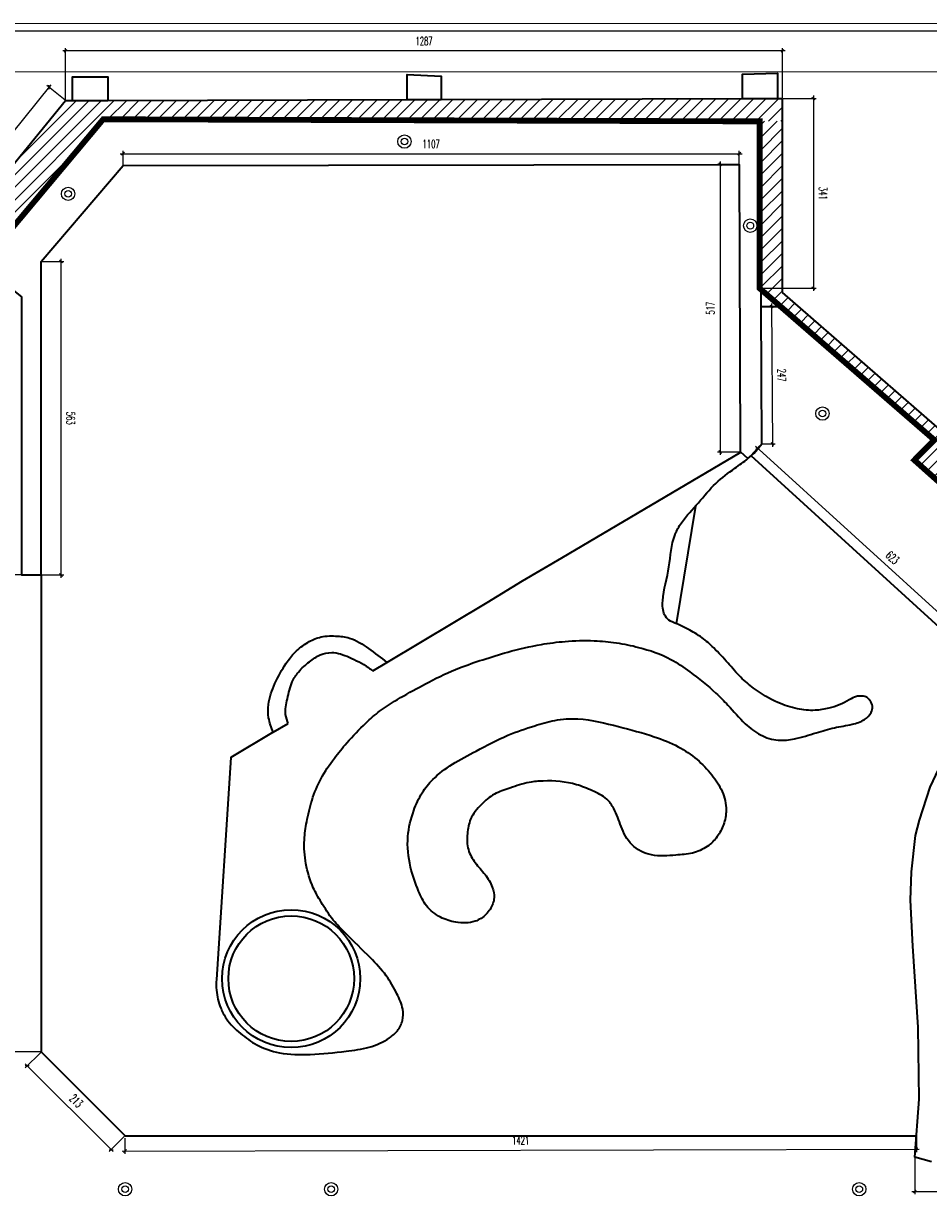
# Model space of a CAD drawing. Header units: millimetres. Extents: x 19887 to 192597, y -14203 to 39042.
# Tile 84 of 256: x 36138 to 38478, y -7420 to -4385. Entities that reach past the tile are written whole.
import ezdxf

# ---------------------------------------------------------------- set-up
doc = ezdxf.new("R2010")
doc.units = ezdxf.units.MM
doc.linetypes.add('DASHED2', pattern=[9.525, 6.35, -3.175])
doc.layers.get('Defpoints').update_dxf_attribs({"color": 4})
for name, color, linetype in [('A_DBA-RAMKI', 6, 'Continuous'), ('A_DBA_WPUSTY SAN', 150, 'Continuous'), ('Wymiarowanie', 3, 'Continuous'), ('Wypełnienie', 252, 'Continuous')]:
    doc.layers.add(name, color=color, linetype=linetype)
doc.layers.add('Basen_rzut_poziom_1_obrys', color=252, linetype='Continuous', lineweight=35)
doc.layers.add('Tabela', color=1, linetype='Continuous', lineweight=0)
doc.styles.add('ROMANS', font='romans.shx', dxfattribs={"width": 0.6})
doc.styles.get("Standard").update_dxf_attribs({"font": 'arial.ttf'})
doc.dimstyles.new('000001FB70622F18', dxfattribs={"dimtxt": 20, "dimasz": 5, "dimexe": 5, "dimexo": 1, "dimgap": 20, "dimtad": 1, "dimtoh": 1, "dimdec": 0, "dimtxsty": 'Standard', "dimblk": 'OBLIQUE', "dimcen": 0, "dimdle": 5, "dimclrd": 252, "dimclre": 252, "dimclrt": 252, "dimadec": 0, "dimazin": 0, "dimtfac": 1, "dimtdec": 0, "dimtmove": 0, "dimatfit": 3, "dimldrblk": 'OBLIQUE', "dimfxl": 150, "dimfxlon": 1, "dimlwd": 25, "dimlwe": 25, "dimarcsym": 1})

# ---------------------------------------------------------------- blocks, each defined once
blk = doc.blocks.new('_Oblique')
at = {"color": 0, "linetype": 'ByBlock', "lineweight": -2}
blk.add_line((-0.5, -0.5), (0.5, 0.5), dxfattribs=at)
blk = doc.blocks.new('*D629')
at = {"layer": 'Defpoints', "color": 0}
for p in [(1209.8, -95.5), (103.2, -116.8), (1209.8, -114.7)]:
    blk.add_point(p, dxfattribs=at)
at = {"layer": 'Wymiarowanie', "color": 252, "linetype": 'Continuous', "lineweight": 25}
for p, q in [((98.2, -95.5), (1214.8, -95.5)), ((103.2, -115.8), (103.2, -90.5)), ((1209.8, -113.7), (1209.8, -90.5))]:
    blk.add_line(p, q, dxfattribs=at)
at = {"layer": 'Wymiarowanie', "color": 252, "linetype": 'ByBlock', "lineweight": 25, "xscale": 5, "yscale": 5, "zscale": 5, "rotation": 180}
blk.add_blockref('_Oblique', (103.2, -95.5), dxfattribs=at)
at = {"layer": 'Wymiarowanie', "color": 252, "linetype": 'ByBlock', "lineweight": 25, "xscale": 5, "yscale": 5, "zscale": 5}
blk.add_blockref('_Oblique', (1209.8, -95.5), dxfattribs=at)
at = {"layer": 'Wymiarowanie', "color": 252, "insert": (656.5, -78), "char_height": 15, "attachment_point": 5, "style": 'ROMANS'}
blk.add_mtext('1107', dxfattribs=at)
blk = doc.blocks.new('*D631')
at = {"layer": 'Defpoints', "color": 0}
for p in [(0, 89.2), (0, 0), (1287.3, 3.8)]:
    blk.add_point(p, dxfattribs=at)
at = {"layer": 'Wymiarowanie', "color": 252, "linetype": 'Continuous', "lineweight": 25}
for p, q in [((1292.3, 89.2), (-5, 89.2)), ((0, 1), (0, 94.2)), ((1287.3, 4.8), (1287.3, 94.2))]:
    blk.add_line(p, q, dxfattribs=at)
at = {"layer": 'Wymiarowanie', "color": 252, "linetype": 'ByBlock', "lineweight": 25, "xscale": 5, "yscale": 5, "zscale": 5, "rotation": 180}
blk.add_blockref('_Oblique', (0, 89.2), dxfattribs=at)
at = {"layer": 'Wymiarowanie', "color": 252, "linetype": 'ByBlock', "lineweight": 25, "xscale": 5, "yscale": 5, "zscale": 5}
blk.add_blockref('_Oblique', (1287.3, 89.2), dxfattribs=at)
at = {"layer": 'Wymiarowanie', "color": 252, "insert": (643.7, 106.7), "char_height": 15, "attachment_point": 5, "style": 'ROMANS'}
blk.add_mtext('1287', dxfattribs=at)
blk = doc.blocks.new('*D634')
at = {"layer": 'Defpoints', "color": 0}
for p in [(1287.3, 3.8), (1249.7, -337.1), (1342.7, -337.1)]:
    blk.add_point(p, dxfattribs=at)
at = {"layer": 'Wymiarowanie', "color": 252, "linetype": 'Continuous', "lineweight": 25}
for p, q in [((1288.3, 3.8), (1347.7, 3.8)), ((1342.7, 8.8), (1342.7, -342.1)), ((1250.7, -337.1), (1347.7, -337.1))]:
    blk.add_line(p, q, dxfattribs=at)
at = {"layer": 'Wymiarowanie', "color": 252, "linetype": 'ByBlock', "lineweight": 25, "xscale": 5, "yscale": 5, "zscale": 5}
for p, rotation in [((1342.7, 3.8), 90.00000000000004), ((1342.7, -337.1), 270.0000000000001)]:
    blk.add_blockref('_Oblique', p, dxfattribs=dict(at, rotation=rotation))
at = {"layer": 'Wymiarowanie', "color": 252, "insert": (1360.2, -166.7), "char_height": 15, "attachment_point": 5, "rotation": 270, "style": 'ROMANS'}
blk.add_mtext('341', dxfattribs=at)
blk = doc.blocks.new('*D635')
at = {"layer": 'Defpoints', "color": 0}
for p in [(1209.8, -114.7), (1175.4, -631.5), (1212.7, -631.5)]:
    blk.add_point(p, dxfattribs=at)
at = {"layer": 'Wymiarowanie', "color": 252, "linetype": 'Continuous', "lineweight": 25}
for p, q in [((1208.8, -114.7), (1170.4, -114.7)), ((1175.4, -109.7), (1175.4, -636.5)), ((1211.7, -631.5), (1170.4, -631.5))]:
    blk.add_line(p, q, dxfattribs=at)
at = {"layer": 'Wymiarowanie', "color": 252, "linetype": 'ByBlock', "lineweight": 25, "xscale": 5, "yscale": 5, "zscale": 5}
for p, rotation in [((1175.4, -114.7), 90.00000000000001), ((1175.4, -631.5), 270)]:
    blk.add_blockref('_Oblique', p, dxfattribs=dict(at, rotation=rotation))
at = {"layer": 'Wymiarowanie', "color": 252, "insert": (1157.9, -373.1), "char_height": 15, "attachment_point": 5, "rotation": 90, "style": 'ROMANS'}
blk.add_mtext('517', dxfattribs=at)
blk = doc.blocks.new('*D637')
at = {"layer": 'Defpoints', "color": 0}
for p in [(-43.8, -289.2), (-43.8, -852.4), (-8.2, -852.4)]:
    blk.add_point(p, dxfattribs=at)
at = {"layer": 'Wymiarowanie', "color": 252, "linetype": 'Continuous', "lineweight": 25}
for p, q in [((-42.8, -289.2), (-3.2, -289.2)), ((-8.2, -284.2), (-8.2, -857.4)), ((-42.8, -852.4), (-3.2, -852.4))]:
    blk.add_line(p, q, dxfattribs=at)
at = {"layer": 'Wymiarowanie', "color": 252, "linetype": 'ByBlock', "lineweight": 25, "xscale": 5, "yscale": 5, "zscale": 5}
for p, rotation in [((-8.2, -289.2), 90.00000000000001), ((-8.2, -852.4), 270)]:
    blk.add_blockref('_Oblique', p, dxfattribs=dict(at, rotation=rotation))
at = {"layer": 'Wymiarowanie', "color": 252, "insert": (9.3, -570.8), "char_height": 15, "attachment_point": 5, "rotation": 270, "style": 'ROMANS'}
blk.add_mtext('563', dxfattribs=at)
blk = doc.blocks.new('*D773')
at = {"layer": 'Defpoints', "color": 0}
for p in [(-43.8, -852.4), (-107, -1709.4), (-43.8, -1709.4)]:
    blk.add_point(p, dxfattribs=at)
at = {"layer": 'Wymiarowanie', "color": 252, "linetype": 'Continuous', "lineweight": 25}
for p, q in [((-44.8, -852.4), (-112, -852.4)), ((-107, -847.4), (-107, -1714.4)), ((-44.8, -1709.4), (-112, -1709.4))]:
    blk.add_line(p, q, dxfattribs=at)
at = {"layer": 'Wymiarowanie', "color": 252, "linetype": 'ByBlock', "lineweight": 25, "xscale": 5, "yscale": 5, "zscale": 5}
for p, rotation in [((-107, -852.4), 90), ((-107, -1709.4), 270)]:
    blk.add_blockref('_Oblique', p, dxfattribs=dict(at, rotation=rotation))
at = {"layer": 'Wymiarowanie', "color": 252, "insert": (-124.5, -1280.9), "char_height": 15, "attachment_point": 5, "rotation": 90, "style": 'ROMANS'}
blk.add_mtext('857', dxfattribs=at)
blk = doc.blocks.new('*D774')
at = {"layer": 'Defpoints', "color": 0}
for p in [(-43.8, -1709.4), (106.8, -1860.1), (81.9, -1885)]:
    blk.add_point(p, dxfattribs=at)
at = {"layer": 'Wymiarowanie', "color": 252, "linetype": 'Continuous', "lineweight": 25}
for p, q in [((-44.5, -1710.1), (-72.2, -1737.9)), ((-72.2, -1730.8), (85.4, -1888.5)), ((106.1, -1860.8), (78.3, -1888.5))]:
    blk.add_line(p, q, dxfattribs=at)
at = {"layer": 'Wymiarowanie', "color": 252, "linetype": 'ByBlock', "lineweight": 25, "xscale": 5, "yscale": 5, "zscale": 5}
for p, rotation in [((-68.7, -1734.3), 134.9810613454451), ((81.9, -1885), 314.9810613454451)]:
    blk.add_blockref('_Oblique', p, dxfattribs=dict(at, rotation=rotation))
at = {"layer": 'Wymiarowanie', "color": 252, "insert": (19, -1797.3), "char_height": 15, "attachment_point": 5, "rotation": 314.9811, "style": 'ROMANS'}
blk.add_mtext('213', dxfattribs=at)
blk = doc.blocks.new('*D775')
at = {"layer": 'Defpoints', "color": 0}
for p in [(106.7, -1863.3), (1527.7, -1860.1), (1527.7, -1884.2)]:
    blk.add_point(p, dxfattribs=at)
at = {"layer": 'Wymiarowanie', "color": 252, "linetype": 'Continuous', "lineweight": 25}
for p, q in [((106.7, -1864.3), (106.7, -1892.4)), ((1527.7, -1861.1), (1527.8, -1889.2)), ((101.7, -1887.4), (1532.7, -1884.2))]:
    blk.add_line(p, q, dxfattribs=at)
at = {"layer": 'Wymiarowanie', "color": 252, "linetype": 'ByBlock', "lineweight": 25, "xscale": 5, "yscale": 5, "zscale": 5}
for p, rotation in [((106.7, -1887.4), 180.1285024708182), ((1527.7, -1884.2), 0.1285024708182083)]:
    blk.add_blockref('_Oblique', p, dxfattribs=dict(at, rotation=rotation))
at = {"layer": 'Wymiarowanie', "color": 252, "insert": (817.2, -1868.3), "char_height": 15, "attachment_point": 5, "rotation": 0.1285, "style": 'ROMANS'}
blk.add_mtext('1421', dxfattribs=at)
blk = doc.blocks.new('*D776')
at = {"layer": 'Defpoints', "color": 0}
for p in [(2214.6, -1427.4), (1524.8, -1898.2), (2214.6, -1960.2)]:
    blk.add_point(p, dxfattribs=at)
at = {"layer": 'Wymiarowanie', "color": 252, "linetype": 'Continuous', "lineweight": 25}
for p, q in [((2214.6, -1810.2), (2214.6, -1965.2)), ((1524.8, -1899.2), (1524.8, -1965.2)), ((1519.8, -1960.2), (2219.6, -1960.2))]:
    blk.add_line(p, q, dxfattribs=at)
at = {"layer": 'Wymiarowanie', "color": 252, "linetype": 'ByBlock', "lineweight": 25, "xscale": 5, "yscale": 5, "zscale": 5, "rotation": 180}
blk.add_blockref('_Oblique', (1524.8, -1960.2), dxfattribs=at)
at = {"layer": 'Wymiarowanie', "color": 252, "linetype": 'ByBlock', "lineweight": 25, "xscale": 5, "yscale": 5, "zscale": 5}
blk.add_blockref('_Oblique', (2214.6, -1960.2), dxfattribs=at)
at = {"layer": 'Wymiarowanie', "color": 252, "insert": (1869.7, -1942.7), "char_height": 15, "attachment_point": 5, "style": 'ROMANS'}
blk.add_mtext('690', dxfattribs=at)
blk = doc.blocks.new('*D779')
at = {"layer": 'Defpoints', "color": 0}
for p in [(1230.4, -637.9), (1703.1, -1044.2), (1690.7, -1057.8)]:
    blk.add_point(p, dxfattribs=at)
at = {"layer": 'Wymiarowanie', "color": 252, "linetype": 'Continuous', "lineweight": 25}
for p, q in [((1231.1, -637.1), (1246.2, -620.6)), ((1239.1, -620.9), (1706.8, -1047.6)), ((1691.4, -1057.1), (1706.5, -1040.5))]:
    blk.add_line(p, q, dxfattribs=at)
at = {"layer": 'Wymiarowanie', "color": 252, "linetype": 'ByBlock', "lineweight": 25, "xscale": 5, "yscale": 5, "zscale": 5}
for p, rotation in [((1242.8, -624.3), 137.6250679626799), ((1703.1, -1044.2), 317.6250679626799)]:
    blk.add_blockref('_Oblique', p, dxfattribs=dict(at, rotation=rotation))
at = {"layer": 'Wymiarowanie', "color": 252, "insert": (1484.8, -821.3), "char_height": 15, "attachment_point": 5, "rotation": 317.6251, "style": 'ROMANS'}
blk.add_mtext('623', dxfattribs=at)
blk = doc.blocks.new('*D781')
at = {"layer": 'Defpoints', "color": 0}
for p in [(1249, -370), (1250.4, -617.1), (1269.3, -617)]:
    blk.add_point(p, dxfattribs=at)
at = {"layer": 'Wymiarowanie', "color": 252, "linetype": 'Continuous', "lineweight": 25}
for p, q in [((1250, -370), (1272.8, -369.9)), ((1267.8, -364.9), (1269.3, -622)), ((1251.4, -617.1), (1274.3, -617))]:
    blk.add_line(p, q, dxfattribs=at)
at = {"layer": 'Wymiarowanie', "color": 252, "linetype": 'ByBlock', "lineweight": 25, "xscale": 5, "yscale": 5, "zscale": 5}
for p, rotation in [((1267.8, -369.9), 90.32777139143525), ((1269.3, -617), 270.3277713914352)]:
    blk.add_blockref('_Oblique', p, dxfattribs=dict(at, rotation=rotation))
at = {"layer": 'Wymiarowanie', "color": 252, "insert": (1286, -493.4), "char_height": 15, "attachment_point": 5, "rotation": 270.3278, "style": 'ROMANS'}
blk.add_mtext('247', dxfattribs=at)
blk = doc.blocks.new('*D782')
at = {"layer": 'Defpoints', "color": 0}
for p in [(0, 0), (-366.7, -393.1), (-336.9, -417.2)]:
    blk.add_point(p, dxfattribs=at)
at = {"layer": 'Wymiarowanie', "color": 252, "linetype": 'Continuous', "lineweight": 25}
for p, q in [((-26.6, 27.9), (-369.8, -397)), ((-0.8, 0.6), (-33.7, 27.2)), ((-337.7, -416.5), (-370.6, -390))]:
    blk.add_line(p, q, dxfattribs=at)
at = {"layer": 'Wymiarowanie', "color": 252, "linetype": 'ByBlock', "lineweight": 25, "xscale": 5, "yscale": 5, "zscale": 5}
for p, rotation in [((-29.8, 24), 51.07655090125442), ((-366.7, -393.1), 231.0765509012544)]:
    blk.add_blockref('_Oblique', p, dxfattribs=dict(at, rotation=rotation))
at = {"layer": 'Wymiarowanie', "color": 252, "insert": (-211.8, -173.5), "char_height": 15, "attachment_point": 5, "rotation": 51.0766, "style": 'ROMANS'}
blk.add_mtext('536', dxfattribs=at)
blk = doc.blocks.new('*D985')
at = {"layer": 'Defpoints', "color": 0}
for p in [(-1121.1, 124.6), (4438.5, -3063.7), (-1121.1, -3458.5)]:
    blk.add_point(p, dxfattribs=at)
at = {"layer": 'Wymiarowanie', "color": 252, "linetype": 'Continuous', "lineweight": 25}
for p, q in [((-1121.1, -25.4), (-1121.1, 129.6)), ((4438.5, -25.4), (4438.5, 129.6)), ((4443.5, 124.6), (-1126.1, 124.6))]:
    blk.add_line(p, q, dxfattribs=at)
at = {"layer": 'Wymiarowanie', "color": 252, "linetype": 'ByBlock', "lineweight": 25, "xscale": 5, "yscale": 5, "zscale": 5, "rotation": 180}
blk.add_blockref('_Oblique', (-1121.1, 124.6), dxfattribs=at)
at = {"layer": 'Wymiarowanie', "color": 252, "linetype": 'ByBlock', "lineweight": 25, "xscale": 5, "yscale": 5, "zscale": 5}
blk.add_blockref('_Oblique', (4438.5, 124.6), dxfattribs=at)
at = {"layer": 'Wymiarowanie', "color": 252, "insert": (1658.7, 142.1), "char_height": 15, "attachment_point": 5, "style": 'ROMANS'}
blk.add_mtext('5560', dxfattribs=at)
blk = doc.blocks.new('G$CC7950608')
at = {"layer": 'A_DBA_WPUSTY SAN'}
for radius in [19.2, 9.6]:
    blk.add_circle((0, 0), radius, dxfattribs=at)
blk = doc.blocks.new('G$CF5E15B28')
at = {"layer": 'Wypełnienie'}
h = blk.add_hatch(dxfattribs=at)
h.set_pattern_fill('ANSI31', color=253, scale=5, angle=90)
h.set_pattern_definition([(45, (-767.658, -5165.027), (-11.22532, 11.22532), [])])
h.paths.add_polyline_path([(-113, -250.3), (-25.2, -145.1), (68.5, -33.3), (1287.6, -37.3), (1287.3, 3.8), (0, 0), (-336.9, -417.2), (-274, -455.3), (-215.2, -378), (-146, -289.8)])
h = blk.add_hatch(dxfattribs=at)
h.set_pattern_fill('ANSI31', color=253, scale=5, angle=90)
h.set_pattern_definition([(45, (-771.488, -5161.708), (-11.22532, 11.22532), [])])
h.paths.add_polyline_path([(1287.6, -37.3), (1247.1, -37.2), (1249.7, -337.1), (1287, -369.8), (1560.7, -609.5), (1524.8, -645.7), (1594.7, -708), (1641.6, -653.9), (1287.1, -344.7)])
at = {"layer": 'Basen_rzut_poziom_1_obrys', "color": 253}
blk.add_lwpolyline([(-336.9, -417.2), (-277.5, -336.7), (-197.2, -239.8), (-102.3, -125.9), (0, 0), (12.4, 0), (12.4, 42.5), (75.9, 42.5), (75.9, 0.2), (613.2, 1.8), (613.2, 46.8), (674.7, 43.9), (674.7, 2), (1215.6, 3.6), (1215.6, 47.1), (1278.5, 49.2), (1278.5, 3.8), (1287.3, 3.8)], dxfattribs=at)
at = {"layer": 'Basen_rzut_poziom_1_obrys', "color": 253, "elevation": 0}
for points in [[(12.4, 0), (75.9, 0.2)], [(613.2, 1.8), (674.7, 2)], [(1215.6, 3.6), (1278.5, 3.8)], [(1287.1, -344.7), (1287.3, 3.8)], [(54.9, -49.6), (68.5, -33.3), (1247.1, -37.2), (1247.1, -37.2)], [(1249, -370), (1247.1, -37.2)], [(-25.2, -145.1), (54.9, -49.6)], [(-43.8, -289.2), (103.2, -116.8), (1209.8, -114.7), (1211.5, -630.3), (1225.3, -643.4)], [(-215.2, -378), (-163.5, -310.8), (-113, -250.3), (-67.9, -194.6), (-25.2, -145.1)], [(-117.1, -322.3), (-78.8, -352.9), (-78.8, -384.7), (-78.8, -852.4), (-43.8, -852.4), (-43.8, -289.2)], [(1249.7, -337.1), (1560.7, -609.5), (1524.8, -645.7), (1594.7, -708), (1594.7, -708)], [(1643.2, -655.3), (1287.1, -344.7)], [(1236.6, -633.3), (1250.4, -617.1), (1249, -370)], [(1249, -370), (1287, -369.8)], [(552, -1024.7), (576.9, -1009.5), (757, -901.8), (820.7, -862.9), (891.4, -821.5), (1212.7, -631.5)], [(1225.3, -643.4), (1236.6, -633.3)], [(1690.7, -1057.8), (1230.9, -638.4)], [(1130.9, -728.9), (1096.6, -940.1)], [(-43.8, -852.4), (-43.8, -1709.4), (106.8, -1860.1), (1527.7, -1860.1)], [(1554.8, -1906.7), (1524.8, -1898.2), (1532.7, -1794.5), (1530.6, -1664.9), (1521.6, -1519.3), (1517.2, -1436.9), (1518.7, -1385.6), (1526.4, -1320.5), (1533.3, -1292.9), (1552.5, -1233.4), (1578.1, -1179.1), (1597, -1152.8), (1632.4, -1115.5), (1658.8, -1092), (1714.9, -1032), (1748.6, -1063.5)], [(372.7, -1135.1), (296.8, -1180.3), (270.8, -1579.1)], [(372.7, -1135.1), (399.8, -1119.5)]]:
    blk.add_lwpolyline(points, dxfattribs=at)
at = {"layer": 'Basen_rzut_poziom_1_obrys', "color": 253}
for radius in [123.9, 112.8]:
    blk.add_circle((405.2, -1577.7, 0), radius, dxfattribs=at)
for points in [[(270.8, -1579.1, 0), (271, -1598.4, 0), (278.8, -1630.6, 0), (288.8, -1649.9, 0), (314.1, -1676.3, 0), (343.4, -1696.6, 0), (384, -1710.8, 0), (439.5, -1713.9, 0), (503.6, -1708, 0), (545.3, -1700.8, 0), (581.6, -1684, 0), (595.8, -1671.4, 0), (604.9, -1652.9, 0), (605.4, -1632.8, 0), (595.1, -1604.9, 0), (575.7, -1572.4, 0), (547.4, -1540.3, 0), (503, -1496.6, 0), (480.7, -1472.4, 0), (458.8, -1440, 0), (444.9, -1414.3, 0), (431.7, -1371.1, 0), (428.8, -1328.1, 0), (433, -1296.2, 0), (442.6, -1256.8, 0), (458.8, -1218, 0), (482.7, -1181.7, 0), (505, -1154.1, 0), (539.2, -1118.5, 0), (563.9, -1097.3, 0), (607.3, -1069.6, 0), (652.3, -1044.8, 0), (707.1, -1019.5, 0), (749.3, -1004.6, 0), (794.1, -991, 0), (854.4, -977.3, 0), (896.8, -971.8, 0), (949.3, -970.6, 0), (989, -974.2, 0), (1029, -982.5, 0), (1086.9, -1004, 0), (1120.9, -1026.5, 0), (1167.9, -1064.9, 0), (1189.2, -1086.2, 0), (1220.5, -1119.7, 0), (1248, -1139.9, 0), (1279.7, -1149.2, 0), (1309, -1146.9, 0), (1347.8, -1136, 0), (1380.6, -1126.8, 0), (1412.4, -1120.7, 0), (1434.7, -1112, 0), (1446.3, -1099.5, 0), (1448.7, -1088.1, 0), (1444.4, -1078.1, 0), (1437, -1071.2, 0), (1428.3, -1069.9, 0), (1420, -1070.7, 0), (1407.2, -1076.9, 0), (1370.5, -1091.8, 0), (1345.7, -1095.6, 0), (1314.1, -1092.8, 0), (1279.2, -1081.6, 0), (1235.5, -1055.7, 0), (1212.4, -1036.1, 0), (1189.5, -1010.7, 0), (1163.8, -983.6, 0), (1142.9, -965.2, 0), (1117.4, -949.9, 0), (1097.8, -940.5, 0), (1083.1, -933.5, 0), (1075.6, -923.9, 0), (1072.3, -899, 0), (1083.5, -837.8, 0), (1094.3, -779.8, 0), (1105.9, -758.6, 0), (1136.5, -722.7, 0), (1167.6, -687.8, 0), (1201.9, -660.7, 0), (1225.3, -643.4, 0)], [(372.7, -1135.1, 0), (364.7, -1109, 0), (364.4, -1085.4, 0), (375.8, -1047.6, 0), (396.3, -1011.1, 0), (412.1, -991.4, 0), (435.2, -973.6, 0), (455.7, -964.5, 0), (484.7, -962.1, 0), (509.6, -965.7, 0), (544.1, -984.7, 0), (576.9, -1009.5, 0)], [(399.8, -1119.5, 0), (395.2, -1103.4, 0), (398.3, -1074.9, 0), (407.2, -1044.3, 0), (418.2, -1026.9, 0), (438, -1008.3, 0), (457.4, -996, 0), (477.9, -991.8, 0), (509.3, -1000.2, 0), (543.8, -1018.8, 0), (552, -1024.7, 0)], [(762.6, -1453.3, 0), (769.6, -1432.4, 0), (766.3, -1413.5, 0), (753.2, -1390.6, 0), (735.6, -1369.3, 0), (723.3, -1345.9, 0), (721.6, -1317.2, 0), (727.4, -1291.4, 0), (746.6, -1264.8, 0), (770, -1246.4, 0), (797.9, -1235.3, 0), (832.7, -1225.1, 0), (857.7, -1222.6, 0), (917.6, -1229.2, 0), (945.9, -1240.2, 0), (971.7, -1255, 0), (984.4, -1272.2, 0), (997.5, -1304.1, 0), (1016.8, -1336.9, 0), (1052.1, -1355.3, 0), (1095.9, -1355.8, 0), (1125.6, -1352, 0), (1152.2, -1340.1, 0), (1170.2, -1322.5, 0), (1181.3, -1301.2, 0), (1186.2, -1275, 0), (1178.9, -1241.4, 0), (1160.4, -1211.5, 0), (1133.8, -1184, 0), (1100.1, -1161.1, 0), (1057.1, -1143.1, 0), (993.1, -1124.9, 0), (920.1, -1111, 0), (878.3, -1113.8, 0), (842.6, -1123.3, 0), (794.2, -1140.5, 0), (737.3, -1168.7, 0), (694.6, -1192.5, 0), (659.4, -1219.9, 0), (640.5, -1243.7, 0), (625.3, -1275.7, 0), (614.7, -1322.4, 0), (619.5, -1377.1, 0), (633.9, -1420.5, 0), (648.2, -1446.7, 0), (673.2, -1467.2, 0), (700.7, -1476.2, 0), (735.5, -1474.6, 0), (755.2, -1461.9, 0), (762.6, -1453.3, 0)]]:
    blk.add_spline(points, degree=3, dxfattribs=at)
at = {"layer": 'Wymiarowanie', "color": 253}
for base, p1, p2, angle, override, picture, middle in [((-1121.1, 124.6, 0), (4438.5, -3063.7, 0), (-1121.1, -3458.5, 0), 0, {"dimtxt": 15, "dimgap": 10, "dimtxsty": 'ROMANS'}, '*D985', (1658.7, 142.1, 0)), ((0, 89.2, 0), (1287.3, 3.8), (0, 0), 0, {"dimtxt": 15, "dimgap": 10, "dimtxsty": 'ROMANS'}, '*D631', (643.7, 106.7, 0)), ((1342.7, -337.1, 0), (1287.3, 3.8, 0), (1249.7, -337.1, 0), 90, {"dimtxt": 15, "dimgap": 10, "dimtad": 2, "dimtxsty": 'ROMANS'}, '*D634', (1360.2, -166.7, 0)), ((1209.8, -95.5, 0), (103.2, -116.8, 0), (1209.8, -114.7, 0), 0, {"dimtxt": 15, "dimgap": 10, "dimtxsty": 'ROMANS'}, '*D629', (656.5, -78, 0)), ((1175.4, -631.5, 0), (1209.8, -114.7, 0), (1212.7, -631.5, 0), 90, {"dimtxt": 15, "dimgap": 10, "dimtxsty": 'ROMANS'}, '*D635', (1157.9, -373.1, 0)), ((-8.2, -852.4, 0), (-43.8, -289.2, 0), (-43.8, -852.4, 0), 90, {"dimtxt": 15, "dimgap": 10, "dimtad": 2, "dimtxsty": 'ROMANS'}, '*D637', (9.3, -570.8, 0)), ((2214.6, -1960.2, 0), (1524.8, -1898.2, 0), (2214.6, -1427.4, 0), 0, {"dimtxt": 15, "dimgap": 10, "dimtxsty": 'ROMANS'}, '*D776', (1869.7, -1942.7, 0))]:
    dim = blk.add_linear_dim(base=base, p1=p1, p2=p2, angle=angle, dimstyle='000001FB70622F18', override=override, dxfattribs=at)
    dim.commit()
    dim.dimension.update_dxf_attribs({"geometry": picture, "text_midpoint": middle})
for p1, p2, distance, picture, middle in [((0, 0), (-336.9, -417.2), -38.3, '*D782', (-211.8, -173.5, 0)), ((1249, -370, 0), (1250.4, -617.1, 0), 18.9, '*D781', (1286, -493.4, 0)), ((1230.4, -637.9, 0), (1690.7, -1057.8, 0), 18.4, '*D779', (1484.8, -821.3, 0)), ((-43.8, -852.4, 0), (-43.8, -1709.4, 0), -63.2, '*D773', (-124.5, -1280.9, 0)), ((-43.8, -1709.4, 0), (106.8, -1860.1, 0), -35.2, '*D774', (19, -1797.3, 0)), ((106.7, -1863.3, 0), (1527.7, -1860.1, 0), -24.1, '*D775', (817.2, -1868.3, 0))]:
    dim = blk.add_aligned_dim(p1=p1, p2=p2, distance=distance, dimstyle='000001FB70622F18', override={"dimtxt": 15, "dimgap": 10, "dimtxsty": 'ROMANS'}, dxfattribs=at)
    dim.commit()
    dim.dimension.update_dxf_attribs({"geometry": picture, "text_midpoint": middle})

msp = doc.modelspace()

# ---------------------------------------------------------------- linework, layer by layer
at = {"layer": 'A_DBA-RAMKI', "color": 210, "linetype": 'DASHED2', "ltscale": 10, "const_width": 15, "elevation": 0}
msp.add_lwpolyline([(35973.6, -10042.7), (35972.1, -7429.9), (35051.1, -7429.9, -0.129711), (35945.8, -5156.3), (35991.3, -5153.2), (36082.3, -5042.3), (36034.9, -5002.6), (36343.7, -4633.3), (38041, -4638.8), (38041, -5070.8), (38492.5, -5463), (38440.9, -5515.1), (38541.6, -5604.8)], format="xyb", dxfattribs=at)
at = {"layer": 'Tabela'}
for points in [[(33941.5, -11810.4), (44441.5, -11810.4), (44441.5, -4385.4), (33941.5, -4385.4)], [(34441.5, -11685.4), (44316.5, -11685.4), (44316.5, -4510.4), (34441.5, -4510.4)]]:
    msp.add_lwpolyline(points, close=True, dxfattribs=at)

# ---------------------------------------------------------------- block references
at = {"xscale": 1.44, "yscale": 1.44, "zscale": 1.44}
msp.add_blockref('G$CF5E15B28', (36246.3, -4584.8, 0), dxfattribs=at)
at = {"layer": 'A_DBA_WPUSTY SAN', "xscale": 0.9, "yscale": 0.9, "zscale": 0.9}
for p in [(37122.6, -4691, 0), (36252.9, -4826.2, 0), (38016.8, -4908.6, 0), (38203.2, -5394.7, 0), (36400.3, -7401.4, 0), (36933.1, -7401.4, 0), (38298.5, -7401.4, 0)]:
    msp.add_blockref('G$CC7950608', p, dxfattribs=at)

doc.saveas('drawing.dxf')
